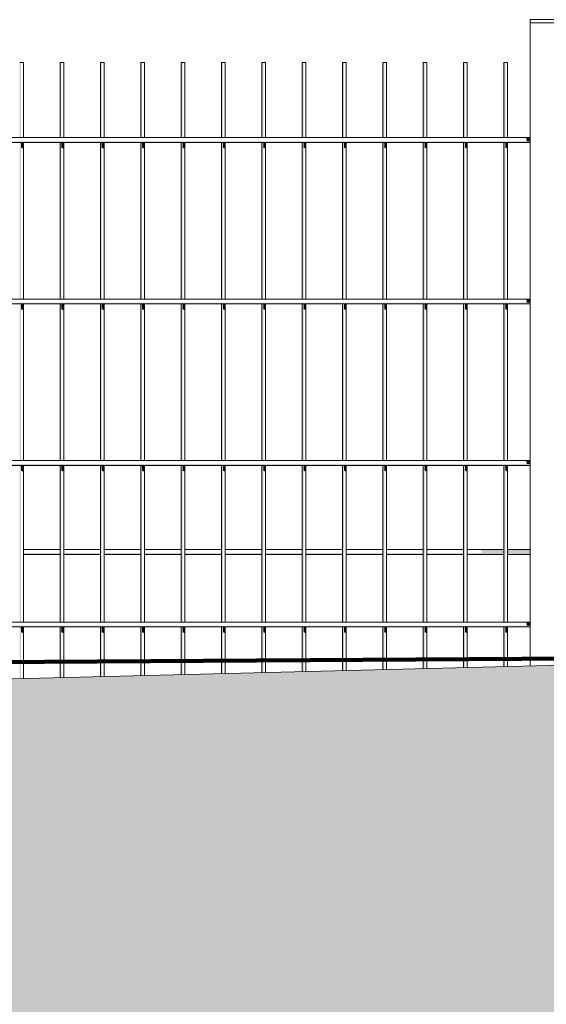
# Model space of a CAD drawing. Header units: metres. Extents: x -4 to 112, y -27 to 26.
# Tile 4 of 167: x 4.146 to 4.798, y -0.643 to 0.576. Entities that reach past the tile are written whole.
import ezdxf

# ---------------------------------------------------------------- set-up
doc = ezdxf.new("R2010")
doc.units = ezdxf.units.M
doc.header["$MEASUREMENT"] = 0
for name, color, linetype in [('40 Absturzsicherung', 7, 'Continuous'), ('60 Auffüllung gesamt', 7, 'Continuous'), ('60 Gelände 2D Übersicht', 7, 'Continuous')]:
    doc.layers.add(name, color=color, linetype=linetype)

msp = doc.modelspace()

# ---------------------------------------------------------------- hatches: boundary and pattern name
at = {"layer": '40 Absturzsicherung', "linetype": 'Continuous', "lineweight": 0, "true_color": 0x000000}
for points in [[(4.1456, 0.4305), (4.1473, 0.4305), (4.1473, 0.5235), (4.1456, 0.5235)], [(4.1956, 0.5235), (4.1956, 0.4305), (4.1973, 0.4305), (4.1973, 0.5235)], [(4.2456, 0.4305), (4.2473, 0.4305), (4.2473, 0.5235), (4.2456, 0.5235)], [(4.2956, 0.5235), (4.2956, 0.4305), (4.2973, 0.4305), (4.2973, 0.5235)], [(4.3473, 0.5235), (4.3456, 0.5235), (4.3456, 0.4305), (4.3473, 0.4305)], [(4.3956, 0.5235), (4.3956, 0.4305), (4.3973, 0.4305), (4.3973, 0.5235)], [(4.4456, 0.5235), (4.4456, 0.4305), (4.4473, 0.4305), (4.4473, 0.5235)], [(4.4956, 0.5235), (4.4956, 0.4305), (4.4973, 0.4305), (4.4973, 0.5235)], [(4.5473, 0.5235), (4.5456, 0.5235), (4.5456, 0.4305), (4.5473, 0.4305)], [(4.5956, 0.4305), (4.5973, 0.4305), (4.5973, 0.5235), (4.5956, 0.5235)], [(4.6456, 0.4305), (4.6473, 0.4305), (4.6473, 0.5235), (4.6456, 0.5235)], [(4.6956, 0.5235), (4.6956, 0.4305), (4.6973, 0.4305), (4.6973, 0.5235)], [(4.7456, 0.5235), (4.7456, 0.4305), (4.7473, 0.4305), (4.7473, 0.5235)], [(4.7711, 0.4305), (4.7737, 0.429), (4.7781, 0.429), (4.7781, 0.4305)], [(4.7737, 0.429), (4.7737, 0.426), (4.7781, 0.426), (4.7781, 0.429)], [(3.2529, 0.426), (3.2529, 0.4245), (4.7781, 0.4245), (4.7781, 0.426)], [(4.1456, 0.4245), (4.1456, 0.2305), (4.1473, 0.2305), (4.1473, 0.4245)], [(4.1501, 0.4245), (4.1473, 0.4245), (4.1473, 0.4179), (4.1501, 0.4166)], [(4.1956, 0.4245), (4.1956, 0.2305), (4.1973, 0.2305), (4.1973, 0.4245)], [(4.1973, 0.4179), (4.2001, 0.4166), (4.2001, 0.4245), (4.1973, 0.4245)], [(4.2456, 0.2305), (4.2473, 0.2305), (4.2473, 0.4245), (4.2456, 0.4245)], [(4.2473, 0.4245), (4.2473, 0.4179), (4.2501, 0.4166), (4.2501, 0.4245)], [(4.2956, 0.2305), (4.2973, 0.2305), (4.2973, 0.4245), (4.2956, 0.4245)], [(4.2973, 0.4245), (4.2973, 0.4179), (4.3001, 0.4166), (4.3001, 0.4245)], [(4.3456, 0.2305), (4.3473, 0.2305), (4.3473, 0.4245), (4.3456, 0.4245)], [(4.3473, 0.4179), (4.3501, 0.4166), (4.3501, 0.4245), (4.3473, 0.4245)], [(4.3956, 0.2305), (4.3973, 0.2305), (4.3973, 0.4245), (4.3956, 0.4245)], [(4.4001, 0.4245), (4.3973, 0.4245), (4.3973, 0.4179), (4.4001, 0.4166)], [(4.4473, 0.4245), (4.4456, 0.4245), (4.4456, 0.2305), (4.4473, 0.2305)], [(4.4501, 0.4245), (4.4473, 0.4245), (4.4473, 0.4179), (4.4501, 0.4166)], [(4.4956, 0.4245), (4.4956, 0.2305), (4.4973, 0.2305), (4.4973, 0.4245)], [(4.4973, 0.4245), (4.4973, 0.4179), (4.5001, 0.4166), (4.5001, 0.4245)], [(4.5473, 0.4245), (4.5456, 0.4245), (4.5456, 0.2305), (4.5473, 0.2305)], [(4.5501, 0.4245), (4.5473, 0.4245), (4.5473, 0.4179), (4.5501, 0.4166)], [(4.5956, 0.2305), (4.5973, 0.2305), (4.5973, 0.4245), (4.5956, 0.4245)], [(4.6001, 0.4245), (4.5973, 0.4245), (4.5973, 0.4179), (4.6001, 0.4166)], [(4.6473, 0.4245), (4.6456, 0.4245), (4.6456, 0.2305), (4.6473, 0.2305)], [(4.6473, 0.4245), (4.6473, 0.4179), (4.6501, 0.4166), (4.6501, 0.4245)], [(4.6956, 0.4245), (4.6956, 0.2305), (4.6973, 0.2305), (4.6973, 0.4245)], [(4.6973, 0.4179), (4.7001, 0.4166), (4.7001, 0.4245), (4.6973, 0.4245)], [(4.7456, 0.2305), (4.7473, 0.2305), (4.7473, 0.4245), (4.7456, 0.4245)], [(4.7473, 0.4245), (4.7473, 0.4179), (4.7501, 0.4166), (4.7501, 0.4245)], [(3.2529, 0.226), (3.2529, 0.2245), (4.7781, 0.2245), (4.7781, 0.226)], [(4.1473, 0.2245), (4.1456, 0.2245), (4.1456, 0.0305), (4.1473, 0.0305)], [(4.1501, 0.2245), (4.1473, 0.2245), (4.1473, 0.2179), (4.1501, 0.2166)], [(4.1956, 0.0305), (4.1973, 0.0305), (4.1973, 0.2245), (4.1956, 0.2245)], [(4.2001, 0.2245), (4.1973, 0.2245), (4.1973, 0.2179), (4.2001, 0.2166)], [(4.2473, 0.2245), (4.2456, 0.2245), (4.2456, 0.0305), (4.2473, 0.0305)], [(4.2473, 0.2245), (4.2473, 0.2179), (4.2501, 0.2166), (4.2501, 0.2245)], [(4.2973, 0.2245), (4.2956, 0.2245), (4.2956, 0.0305), (4.2973, 0.0305)], [(4.3001, 0.2245), (4.2973, 0.2245), (4.2973, 0.2179), (4.3001, 0.2166)], [(4.3456, 0.0305), (4.3473, 0.0305), (4.3473, 0.2245), (4.3456, 0.2245)], [(4.3473, 0.2179), (4.3501, 0.2166), (4.3501, 0.2245), (4.3473, 0.2245)], [(4.3956, 0.0305), (4.3973, 0.0305), (4.3973, 0.2245), (4.3956, 0.2245)], [(4.4001, 0.2245), (4.3973, 0.2245), (4.3973, 0.2179), (4.4001, 0.2166)], [(4.4456, 0.2245), (4.4456, 0.0305), (4.4473, 0.0305), (4.4473, 0.2245)], [(4.4473, 0.2245), (4.4473, 0.2179), (4.4501, 0.2166), (4.4501, 0.2245)], [(4.4956, 0.2245), (4.4956, 0.0305), (4.4973, 0.0305), (4.4973, 0.2245)], [(4.5001, 0.2245), (4.4973, 0.2245), (4.4973, 0.2179), (4.5001, 0.2166)], [(4.5456, 0.2245), (4.5456, 0.0305), (4.5473, 0.0305), (4.5473, 0.2245)], [(4.5501, 0.2245), (4.5473, 0.2245), (4.5473, 0.2179), (4.5501, 0.2166)], [(4.5956, 0.0305), (4.5973, 0.0305), (4.5973, 0.2245), (4.5956, 0.2245)], [(4.6001, 0.2245), (4.5973, 0.2245), (4.5973, 0.2179), (4.6001, 0.2166)], [(4.6456, 0.2245), (4.6456, 0.0305), (4.6473, 0.0305), (4.6473, 0.2245)], [(4.6473, 0.2245), (4.6473, 0.2179), (4.6501, 0.2166), (4.6501, 0.2245)], [(4.6956, 0.0305), (4.6973, 0.0305), (4.6973, 0.2245), (4.6956, 0.2245)], [(4.6973, 0.2179), (4.7001, 0.2166), (4.7001, 0.2245), (4.6973, 0.2245)], [(4.7473, 0.2245), (4.7456, 0.2245), (4.7456, 0.0305), (4.7473, 0.0305)], [(4.7473, 0.2245), (4.7473, 0.2179), (4.7501, 0.2166), (4.7501, 0.2245)], [(4.7711, 0.2305), (4.7737, 0.229), (4.7781, 0.229), (4.7781, 0.2305)], [(4.7737, 0.229), (4.7737, 0.226), (4.7781, 0.226), (4.7781, 0.229)], [(3.2529, 0.026), (3.2529, 0.0245), (4.7781, 0.0245), (4.7781, 0.026)], [(4.1456, 0.0245), (4.1456, -0.1695), (4.1473, -0.1695), (4.1473, 0.0245)], [(4.1501, 0.0245), (4.1473, 0.0245), (4.1473, 0.0179), (4.1501, 0.0166)], [(4.1973, 0.0245), (4.1956, 0.0245), (4.1956, -0.1695), (4.1973, -0.1695)], [(4.2001, 0.0245), (4.1973, 0.0245), (4.1973, 0.0179), (4.2001, 0.0166)], [(4.2456, -0.1695), (4.2473, -0.1695), (4.2473, 0.0245), (4.2456, 0.0245)], [(4.2473, 0.0245), (4.2473, 0.0179), (4.2501, 0.0166), (4.2501, 0.0245)], [(4.2956, -0.1695), (4.2973, -0.1695), (4.2973, 0.0245), (4.2956, 0.0245)], [(4.2973, 0.0245), (4.2973, 0.0179), (4.3001, 0.0166), (4.3001, 0.0245)], [(4.3456, -0.1695), (4.3473, -0.1695), (4.3473, 0.0245), (4.3456, 0.0245)], [(4.3473, 0.0179), (4.3501, 0.0166), (4.3501, 0.0245), (4.3473, 0.0245)], [(4.3956, -0.1695), (4.3973, -0.1695), (4.3973, 0.0245), (4.3956, 0.0245)], [(4.3973, 0.0245), (4.3973, 0.0179), (4.4001, 0.0166), (4.4001, 0.0245)], [(4.4456, -0.1695), (4.4473, -0.1695), (4.4473, 0.0245), (4.4456, 0.0245)], [(4.4501, 0.0245), (4.4473, 0.0245), (4.4473, 0.0179), (4.4501, 0.0166)], [(4.4956, 0.0245), (4.4956, -0.1695), (4.4973, -0.1695), (4.4973, 0.0245)], [(4.4973, 0.0245), (4.4973, 0.0179), (4.5001, 0.0166), (4.5001, 0.0245)], [(4.5456, -0.1695), (4.5473, -0.1695), (4.5473, 0.0245), (4.5456, 0.0245)], [(4.5501, 0.0245), (4.5473, 0.0245), (4.5473, 0.0179), (4.5501, 0.0166)], [(4.5973, 0.0245), (4.5956, 0.0245), (4.5956, -0.1695), (4.5973, -0.1695)], [(4.6001, 0.0245), (4.5973, 0.0245), (4.5973, 0.0179), (4.6001, 0.0166)], [(4.6456, -0.1695), (4.6473, -0.1695), (4.6473, 0.0245), (4.6456, 0.0245)], [(4.6501, 0.0245), (4.6473, 0.0245), (4.6473, 0.0179), (4.6501, 0.0166)], [(4.6956, 0.0245), (4.6956, -0.1695), (4.6973, -0.1695), (4.6973, 0.0245)], [(4.6973, 0.0179), (4.7001, 0.0166), (4.7001, 0.0245), (4.6973, 0.0245)], [(4.7456, -0.1695), (4.7473, -0.1695), (4.7473, 0.0245), (4.7456, 0.0245)], [(4.7473, 0.0245), (4.7473, 0.0179), (4.7501, 0.0166), (4.7501, 0.0245)], [(4.7711, 0.0305), (4.7737, 0.029), (4.7781, 0.029), (4.7781, 0.0305)], [(4.7737, 0.029), (4.7737, 0.026), (4.7781, 0.026), (4.7781, 0.029)], [(4.1956, -0.0842), (4.1501, -0.0842), (4.1501, -0.0857), (4.1956, -0.0857)], [(4.2001, -0.0842), (4.2001, -0.0857), (4.2456, -0.0857), (4.2456, -0.0842)], [(4.2501, -0.0857), (4.2956, -0.0857), (4.2956, -0.0842), (4.2501, -0.0842)], [(4.3001, -0.0842), (4.3001, -0.0857), (4.3456, -0.0857), (4.3456, -0.0842)], [(4.3501, -0.0842), (4.3501, -0.0857), (4.3956, -0.0857), (4.3956, -0.0842)], [(4.4001, -0.0857), (4.4456, -0.0857), (4.4456, -0.0842), (4.4001, -0.0842)], [(4.4501, -0.0857), (4.4956, -0.0857), (4.4956, -0.0842), (4.4501, -0.0842)], [(4.5001, -0.0842), (4.5001, -0.0857), (4.5456, -0.0857), (4.5456, -0.0842)], [(4.5501, -0.0842), (4.5501, -0.0857), (4.5956, -0.0857), (4.5956, -0.0842)], [(4.6001, -0.0857), (4.6456, -0.0857), (4.6456, -0.0842), (4.6001, -0.0842)], [(4.6956, -0.0842), (4.6501, -0.0842), (4.6501, -0.0857), (4.6956, -0.0857)], [(4.7001, -0.0842), (4.7001, -0.0857), (4.7456, -0.0857), (4.7456, -0.0842)], [(4.7152, -0.0797), (4.7178, -0.0812), (4.7456, -0.0812), (4.7456, -0.0797)], [(4.7178, -0.0842), (4.7456, -0.0842), (4.7456, -0.0812), (4.7178, -0.0812)], [(4.7501, -0.0812), (4.778, -0.0812), (4.778, -0.0797), (4.7501, -0.0797)], [(4.7501, -0.0842), (4.778, -0.0842), (4.778, -0.0812), (4.7501, -0.0812)], [(4.778, -0.0842), (4.7501, -0.0842), (4.7501, -0.0857), (4.778, -0.0857)], [(4.7711, -0.1695), (4.7737, -0.171), (4.7781, -0.171), (4.7781, -0.1695)], [(3.2529, -0.174), (3.2529, -0.1755), (4.7781, -0.1755), (4.7781, -0.174)], [(4.1456, -0.2396), (4.1473, -0.2396), (4.1473, -0.1755), (4.1456, -0.1755)], [(4.1501, -0.1755), (4.1473, -0.1755), (4.1473, -0.1821), (4.1501, -0.1834)], [(4.1973, -0.1755), (4.1956, -0.1755), (4.1956, -0.2384), (4.1973, -0.2384)], [(4.2001, -0.1755), (4.1973, -0.1755), (4.1973, -0.1821), (4.2001, -0.1834)], [(4.2456, -0.2372), (4.2473, -0.2371), (4.2473, -0.1755), (4.2456, -0.1755)], [(4.2473, -0.1755), (4.2473, -0.1821), (4.2501, -0.1834), (4.2501, -0.1755)], [(4.2973, -0.1755), (4.2956, -0.1755), (4.2956, -0.2359), (4.2973, -0.2359)], [(4.2973, -0.1755), (4.2973, -0.1821), (4.3001, -0.1834), (4.3001, -0.1755)], [(4.3473, -0.1755), (4.3456, -0.1755), (4.3456, -0.2347), (4.3473, -0.2346)], [(4.3473, -0.1821), (4.3501, -0.1834), (4.3501, -0.1755), (4.3473, -0.1755)], [(4.3973, -0.1755), (4.3956, -0.1755), (4.3956, -0.2334), (4.3973, -0.2334)], [(4.4001, -0.1755), (4.3973, -0.1755), (4.3973, -0.1821), (4.4001, -0.1834)], [(4.4456, -0.2322), (4.4473, -0.2322), (4.4473, -0.1755), (4.4456, -0.1755)], [(4.4501, -0.1755), (4.4473, -0.1755), (4.4473, -0.1821), (4.4501, -0.1834)], [(4.4973, -0.1755), (4.4956, -0.1755), (4.4956, -0.231), (4.4973, -0.2309)], [(4.4973, -0.1755), (4.4973, -0.1821), (4.5001, -0.1834), (4.5001, -0.1755)], [(4.5456, -0.2297), (4.5473, -0.2297), (4.5473, -0.1755), (4.5456, -0.1755)], [(4.5501, -0.1755), (4.5473, -0.1755), (4.5473, -0.1821), (4.5501, -0.1834)], [(4.5973, -0.1755), (4.5956, -0.1755), (4.5956, -0.2285), (4.5973, -0.2284)], [(4.6001, -0.1755), (4.5973, -0.1755), (4.5973, -0.1821), (4.6001, -0.1834)], [(4.6456, -0.1755), (4.6456, -0.2272), (4.6473, -0.2272), (4.6473, -0.1755)], [(4.6473, -0.1755), (4.6473, -0.1821), (4.6501, -0.1834), (4.6501, -0.1755)], [(4.6973, -0.1755), (4.6956, -0.1755), (4.6956, -0.226), (4.6973, -0.226)], [(4.6973, -0.1821), (4.7001, -0.1834), (4.7001, -0.1755), (4.6973, -0.1755)], [(4.7456, -0.2248), (4.7473, -0.2247), (4.7473, -0.1755), (4.7456, -0.1755)], [(4.7473, -0.1755), (4.7473, -0.1821), (4.7501, -0.1834), (4.7501, -0.1755)], [(4.7737, -0.171), (4.7737, -0.174), (4.7781, -0.174), (4.7781, -0.171)]]:
    msp.add_hatch(color=18, dxfattribs=at).paths.add_polyline_path(points)
at = {"layer": '60 Auffüllung gesamt', "linetype": 'Continuous', "lineweight": 18, "true_color": 0xffa8a8}
h = msp.add_hatch(dxfattribs=at)
h.set_pattern_fill('Boden__gewachsen_0001', color=21, style=0, pattern_type=2)
h.set_pattern_definition([(45, (27236.1321, 0), (-0.2121320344, 0.2121320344), []), (45, (27236.0614, 0.0707), (-0.424264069, 0.424264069), []), (45, (27235.9907, 0.1414), (-0.424264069, 0.424264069), []), (135, (27235.91996, 0.21213), (0.07071067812, 0.07071067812), [0.3, -0.3])])
h.paths.add_polyline_path([(2.3419, -0.2844), (2.3419, -0.693), (2.507, -0.694), (2.8673, -0.696), (3.2298, -0.6979), (3.5955, -0.6996), (3.9653, -0.7012), (4.3401, -0.7027), (4.7209, -0.704), (5.109, -0.7052), (5.5054, -0.7063), (5.8833, -0.7072), (6.0896, -0.7111), (6.5115, -0.7189), (6.9464, -0.7267), (7.396, -0.7347), (7.8619, -0.7427), (8.3463, -0.7508), (8.8514, -0.7591), (9.7948, -0.799), (10.3196, -0.8337), (10.8607, -0.8699), (11.4173, -0.9076), (11.9884, -0.9469), (12.5728, -0.9875), (13.169, -1.0296), (13.7754, -1.0729), (14.0803, -1.0949), (16.9984, -1.1819), (17.6135, -1.1726), (18.2159, -1.1635), (18.8178, -1.1542), (19.4181, -1.1448), (20.957, -1.1704), (21.5263, -1.1598), (22.0974, -1.1492), (22.6698, -1.1387), (23.2428, -1.1283), (23.8158, -1.118), (24.5736, -1.1208), (24.8549, -1.1158), (45.2839, -1.3655), (46.7362, -1.2291), (65.4451, -1.266), (67.1927, -1.4058), (86.2651, -1.3663), (87.1856, -1.359), (107.2213, -1.3255), (108.2143, -1.3331), (111.9932, -1.3685), (111.9932, -0.8561), (107.3826, -0.1926), (87.4773, -0.192), (85.5025, -0.1913), (83.7325, -0.176), (66.2126, -0.1742), (48.2139, -0.1735), (46.6132, -0.1903), (44.4354, -0.1899), (42.0877, -0.1735), (23.3304, -0.1685), (23.0728, -0.1683), (22.5545, -0.1679), (22.0353, -0.1672), (21.5166, -0.1665), (21, -0.1656), (20.487, -0.1645), (19.979, -0.1633), (19.4775, -0.162), (18.9835, -0.1606), (18.4886, -0.159), (17.1837, -0.1525), (17.1676, -0.1535), (16.9429, -0.1525), (16.5052, -0.1504), (16.0833, -0.1482), (15.6751, -0.146), (15.2836, -0.1437), (14.9082, -0.1414), (14.6335, -0.1399), (14.3282, -0.1386), (14.0247, -0.1373), (13.7226, -0.1362), (13.4212, -0.1352), (13.2701, -0.1347), (12.9657, -0.1347), (12.4899, -0.1347), (12.0212, -0.1349), (11.5583, -0.1351), (11.1004, -0.1355), (10.6462, -0.1359), (10.195, -0.1364), (9.7457, -0.1369), (9.2974, -0.1376), (8.8494, -0.1383), (8.4008, -0.1392), (8.1752, -0.1396)])

# ---------------------------------------------------------------- linework, layer by layer
at = {"layer": '40 Absturzsicherung', "color": 7, "linetype": 'Continuous', "lineweight": 13}
for p, q in [((4.8181, 0.5765), (4.7781, 0.5765)), ((4.7781, 0.5725), (4.7781, 0.5765)), ((4.8181, 0.5725), (4.7781, 0.5725)), ((4.7781, -0.2239), (4.7781, 0.5725)), ((4.1473, 0.5235), (4.1456, 0.5235)), ((4.1501, 0.5235), (4.1473, 0.5235)), ((4.1501, 0.4305), (4.1501, 0.5235)), ((4.1973, 0.5235), (4.1956, 0.5235)), ((4.1956, 0.4305), (4.1956, 0.5235)), ((4.2001, 0.5235), (4.1973, 0.5235)), ((4.2001, 0.4305), (4.2001, 0.5235)), ((4.2473, 0.5235), (4.2456, 0.5235)), ((4.2456, 0.4305), (4.2456, 0.5235)), ((4.2501, 0.5235), (4.2473, 0.5235)), ((4.2501, 0.4305), (4.2501, 0.5235)), ((4.2973, 0.5235), (4.2956, 0.5235)), ((4.2956, 0.4305), (4.2956, 0.5235)), ((4.3001, 0.5235), (4.2973, 0.5235)), ((4.3001, 0.4305), (4.3001, 0.5235)), ((4.3473, 0.5235), (4.3456, 0.5235)), ((4.3456, 0.4305), (4.3456, 0.5235)), ((4.3501, 0.5235), (4.3473, 0.5235)), ((4.3501, 0.4305), (4.3501, 0.5235)), ((4.3973, 0.5235), (4.3956, 0.5235)), ((4.3956, 0.4305), (4.3956, 0.5235)), ((4.4001, 0.5235), (4.3973, 0.5235)), ((4.4001, 0.4305), (4.4001, 0.5235)), ((4.4473, 0.5235), (4.4456, 0.5235)), ((4.4456, 0.4305), (4.4456, 0.5235)), ((4.4501, 0.5235), (4.4473, 0.5235)), ((4.4501, 0.4305), (4.4501, 0.5235)), ((4.4973, 0.5235), (4.4956, 0.5235)), ((4.4956, 0.4305), (4.4956, 0.5235)), ((4.5001, 0.5235), (4.4973, 0.5235)), ((4.5001, 0.4305), (4.5001, 0.5235)), ((4.5473, 0.5235), (4.5456, 0.5235)), ((4.5456, 0.4305), (4.5456, 0.5235)), ((4.5501, 0.5235), (4.5473, 0.5235)), ((4.5501, 0.4305), (4.5501, 0.5235)), ((4.5973, 0.5235), (4.5956, 0.5235)), ((4.5956, 0.4305), (4.5956, 0.5235)), ((4.6001, 0.5235), (4.5973, 0.5235)), ((4.6001, 0.4305), (4.6001, 0.5235)), ((4.6473, 0.5235), (4.6456, 0.5235)), ((4.6456, 0.4305), (4.6456, 0.5235)), ((4.6501, 0.5235), (4.6473, 0.5235)), ((4.6501, 0.4305), (4.6501, 0.5235)), ((4.6973, 0.5235), (4.6956, 0.5235)), ((4.6956, 0.4305), (4.6956, 0.5235)), ((4.7001, 0.5235), (4.6973, 0.5235)), ((4.7001, 0.4305), (4.7001, 0.5235)), ((4.7473, 0.5235), (4.7456, 0.5235)), ((4.7456, 0.4305), (4.7456, 0.5235)), ((4.7501, 0.5235), (4.7473, 0.5235)), ((4.7501, 0.4305), (4.7501, 0.5235)), ((4.7781, 0.4305), (3.2529, 0.4305)), ((4.7781, 0.4245), (3.2529, 0.4245)), ((4.1501, 0.2305), (4.1501, 0.4245)), ((4.1956, 0.2305), (4.1956, 0.4245)), ((4.2001, 0.2305), (4.2001, 0.4245)), ((4.2456, 0.2305), (4.2456, 0.4245)), ((4.2501, 0.2305), (4.2501, 0.4245)), ((4.2956, 0.2305), (4.2956, 0.4245)), ((4.3001, 0.2305), (4.3001, 0.4245)), ((4.3456, 0.2305), (4.3456, 0.4245)), ((4.3501, 0.2305), (4.3501, 0.4245)), ((4.3956, 0.2305), (4.3956, 0.4245)), ((4.4001, 0.2305), (4.4001, 0.4245)), ((4.4456, 0.2305), (4.4456, 0.4245)), ((4.4501, 0.2305), (4.4501, 0.4245)), ((4.4956, 0.2305), (4.4956, 0.4245)), ((4.5001, 0.2305), (4.5001, 0.4245)), ((4.5456, 0.2305), (4.5456, 0.4245)), ((4.5501, 0.2305), (4.5501, 0.4245)), ((4.5956, 0.2305), (4.5956, 0.4245)), ((4.6001, 0.2305), (4.6001, 0.4245)), ((4.6456, 0.2305), (4.6456, 0.4245)), ((4.6501, 0.2305), (4.6501, 0.4245)), ((4.6956, 0.2305), (4.6956, 0.4245)), ((4.7001, 0.2305), (4.7001, 0.4245)), ((4.7456, 0.2305), (4.7456, 0.4245)), ((4.7501, 0.2305), (4.7501, 0.4245)), ((4.7781, 0.2305), (3.2529, 0.2305)), ((4.7781, 0.2245), (3.2529, 0.2245)), ((4.1501, 0.0305), (4.1501, 0.2245)), ((4.1956, 0.0305), (4.1956, 0.2245)), ((4.2001, 0.0305), (4.2001, 0.2245)), ((4.2456, 0.0305), (4.2456, 0.2245)), ((4.2501, 0.0305), (4.2501, 0.2245)), ((4.2956, 0.0305), (4.2956, 0.2245)), ((4.3001, 0.0305), (4.3001, 0.2245)), ((4.3456, 0.0305), (4.3456, 0.2245)), ((4.3501, 0.0305), (4.3501, 0.2245)), ((4.3956, 0.0305), (4.3956, 0.2245)), ((4.4001, 0.0305), (4.4001, 0.2245)), ((4.4456, 0.0305), (4.4456, 0.2245)), ((4.4501, 0.0305), (4.4501, 0.2245)), ((4.4956, 0.0305), (4.4956, 0.2245)), ((4.5001, 0.0305), (4.5001, 0.2245)), ((4.5456, 0.0305), (4.5456, 0.2245)), ((4.5501, 0.0305), (4.5501, 0.2245)), ((4.5956, 0.0305), (4.5956, 0.2245)), ((4.6001, 0.0305), (4.6001, 0.2245)), ((4.6456, 0.0305), (4.6456, 0.2245)), ((4.6501, 0.0305), (4.6501, 0.2245)), ((4.6956, 0.0305), (4.6956, 0.2245)), ((4.7001, 0.0305), (4.7001, 0.2245)), ((4.7456, 0.0305), (4.7456, 0.2245)), ((4.7501, 0.0305), (4.7501, 0.2245)), ((4.7781, 0.0305), (3.2529, 0.0305)), ((4.7781, 0.0245), (3.2529, 0.0245)), ((4.1501, -0.1695), (4.1501, 0.0245)), ((4.1956, -0.1695), (4.1956, 0.0245)), ((4.2001, -0.1695), (4.2001, 0.0245)), ((4.2456, -0.1695), (4.2456, 0.0245)), ((4.2501, -0.1695), (4.2501, 0.0245)), ((4.2956, -0.1695), (4.2956, 0.0245)), ((4.3001, -0.1695), (4.3001, 0.0245)), ((4.3456, -0.1695), (4.3456, 0.0245)), ((4.3501, -0.1695), (4.3501, 0.0245)), ((4.3956, -0.1695), (4.3956, 0.0245)), ((4.4001, -0.1695), (4.4001, 0.0245)), ((4.4456, -0.1695), (4.4456, 0.0245)), ((4.4501, -0.1695), (4.4501, 0.0245)), ((4.4956, -0.1695), (4.4956, 0.0245)), ((4.5001, -0.1695), (4.5001, 0.0245)), ((4.5456, -0.1695), (4.5456, 0.0245)), ((4.5501, -0.1695), (4.5501, 0.0245)), ((4.5956, -0.1695), (4.5956, 0.0245)), ((4.6001, -0.1695), (4.6001, 0.0245)), ((4.6456, -0.1695), (4.6456, 0.0245)), ((4.6501, -0.1695), (4.6501, 0.0245)), ((4.6956, -0.1695), (4.6956, 0.0245)), ((4.7001, -0.1695), (4.7001, 0.0245)), ((4.7456, -0.1695), (4.7456, 0.0245)), ((4.7501, -0.1695), (4.7501, 0.0245)), ((4.1956, -0.0797), (4.1501, -0.0797)), ((4.2456, -0.0797), (4.2001, -0.0797)), ((4.2956, -0.0797), (4.2501, -0.0797)), ((4.3456, -0.0797), (4.3001, -0.0797)), ((4.3956, -0.0797), (4.3501, -0.0797)), ((4.4456, -0.0797), (4.4001, -0.0797)), ((4.4956, -0.0797), (4.4501, -0.0797)), ((4.5456, -0.0797), (4.5001, -0.0797)), ((4.5956, -0.0797), (4.5501, -0.0797)), ((4.6456, -0.0797), (4.6001, -0.0797)), ((4.6956, -0.0797), (4.6501, -0.0797)), ((4.7456, -0.0797), (4.7001, -0.0797)), ((4.778, -0.0797), (4.7501, -0.0797)), ((4.1956, -0.0857), (4.1501, -0.0857)), ((4.2456, -0.0857), (4.2001, -0.0857)), ((4.2956, -0.0857), (4.2501, -0.0857)), ((4.3456, -0.0857), (4.3001, -0.0857)), ((4.3956, -0.0857), (4.3501, -0.0857)), ((4.4456, -0.0857), (4.4001, -0.0857)), ((4.4956, -0.0857), (4.4501, -0.0857)), ((4.5456, -0.0857), (4.5001, -0.0857)), ((4.5956, -0.0857), (4.5501, -0.0857)), ((4.6456, -0.0857), (4.6001, -0.0857)), ((4.6956, -0.0857), (4.6501, -0.0857)), ((4.7456, -0.0857), (4.7001, -0.0857)), ((4.778, -0.0857), (4.7501, -0.0857)), ((4.7781, -0.1695), (3.2529, -0.1695)), ((4.7781, -0.1755), (3.2529, -0.1755)), ((4.1501, -0.2395), (4.1501, -0.1755)), ((4.1956, -0.2384), (4.1956, -0.1755)), ((4.2001, -0.2383), (4.2001, -0.1755)), ((4.2456, -0.2372), (4.2456, -0.1755)), ((4.2501, -0.2371), (4.2501, -0.1755)), ((4.2956, -0.2359), (4.2956, -0.1755)), ((4.3001, -0.2358), (4.3001, -0.1755)), ((4.3456, -0.2347), (4.3456, -0.1755)), ((4.3501, -0.2346), (4.3501, -0.1755)), ((4.3956, -0.2334), (4.3956, -0.1755)), ((4.4001, -0.2333), (4.4001, -0.1755)), ((4.4456, -0.2322), (4.4456, -0.1755)), ((4.4501, -0.2321), (4.4501, -0.1755)), ((4.4956, -0.231), (4.4956, -0.1755)), ((4.5001, -0.2308), (4.5001, -0.1755)), ((4.5456, -0.2297), (4.5456, -0.1755)), ((4.5501, -0.2296), (4.5501, -0.1755)), ((4.5956, -0.2285), (4.5956, -0.1755)), ((4.6001, -0.2284), (4.6001, -0.1755)), ((4.6456, -0.2272), (4.6456, -0.1755)), ((4.6501, -0.2271), (4.6501, -0.1755)), ((4.6956, -0.226), (4.6956, -0.1755)), ((4.7001, -0.2259), (4.7001, -0.1755)), ((4.7456, -0.2248), (4.7456, -0.1755)), ((4.7501, -0.2246), (4.7501, -0.1755))]:
    msp.add_line(p, q, dxfattribs=at)
at = {"layer": '60 Auffüllung gesamt', "color": 7, "linetype": 'Continuous', "lineweight": 18, "flags": 128}
msp.add_lwpolyline([(14.0247, -0.1373), (13.7226, -0.1362), (13.4212, -0.1352), (13.2701, -0.1347), (12.9657, -0.1347), (12.4899, -0.1347), (12.0212, -0.1349), (11.5583, -0.1351), (11.1004, -0.1355), (10.6462, -0.1359), (10.195, -0.1364), (9.7457, -0.1369), (9.2974, -0.1376), (8.8494, -0.1383), (8.4008, -0.1392), (8.1752, -0.1396), (2.3419, -0.2844)], dxfattribs=at)
at = {"layer": '60 Gelände 2D Übersicht', "color": 7, "linetype": 'Continuous', "lineweight": 100}
msp.add_line((15.1033, -0.1525), (2.3419, -0.23), dxfattribs=at)

doc.saveas('drawing.dxf')
